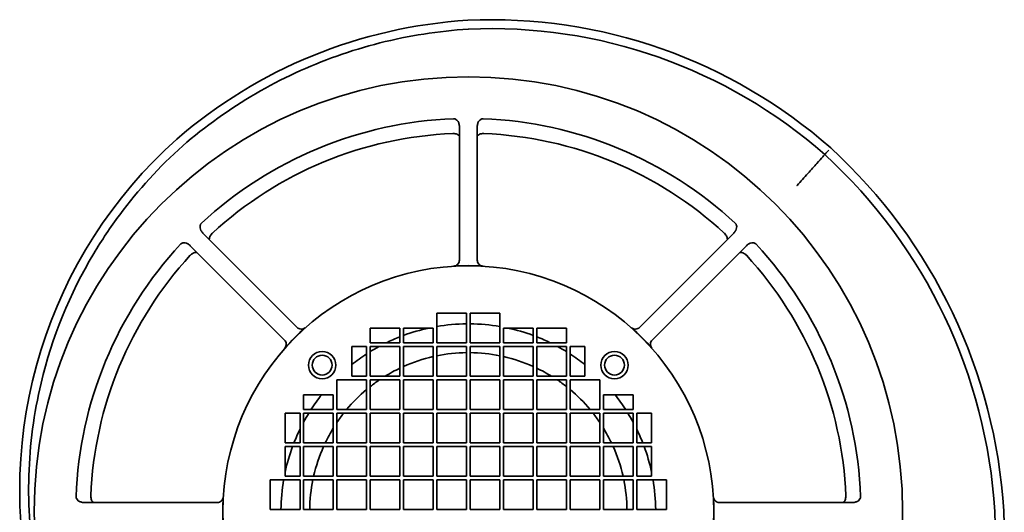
# Model space of a CAD drawing. Header units: millimetres. Extents: x 239 to 601, y 110 to 484.
# Tile 2 of 2: x 270 to 601, y 318 to 484. Entities that reach past the tile are written whole.
import ezdxf

# ---------------------------------------------------------------- set-up
doc = ezdxf.new("R2010")
doc.units = ezdxf.units.MM
doc.header["$LTSCALE"] = 2
doc.layers.add('Krawędzie widoczne(ISO)', color=7, linetype='Continuous', lineweight=35, true_color=0x262659)

msp = doc.modelspace()

# ---------------------------------------------------------------- linework, layer by layer
at = {"layer": 'Krawędzie widoczne(ISO)'}
for p, q in [((417.4, 402.82), (417.4, 447.61)), ((423.4, 447.61), (423.4, 402.82)), ((331.16, 411.89), (362.83, 380.22)), ((477.96, 380.22), (509.63, 411.89)), ((358.59, 375.98), (326.92, 407.64)), ((513.87, 407.64), (482.2, 375.98)), ((409.8, 385.01), (419.8, 385.01)), ((409.8, 375.01), (409.8, 385.01)), ((419.8, 385.01), (419.8, 375.01)), ((421, 385.01), (431, 385.01)), ((421, 375.01), (421, 385.01)), ((431, 385.01), (431, 375.01)), ((387.4, 380.01), (397.4, 380.01)), ((387.4, 375.01), (387.4, 380.01)), ((397.4, 380.01), (397.4, 375.01)), ((398.6, 380.01), (408.6, 380.01)), ((398.6, 375.01), (398.6, 380.01)), ((408.6, 380.01), (408.6, 375.01)), ((432.2, 380.01), (442.2, 380.01)), ((432.2, 375.01), (432.2, 380.01)), ((442.2, 380.01), (442.2, 375.01)), ((443.4, 380.01), (453.4, 380.01)), ((443.4, 375.01), (443.4, 380.01)), ((453.4, 380.01), (453.4, 375.01)), ((397.4, 375.01), (387.4, 375.01)), ((408.6, 375.01), (398.6, 375.01)), ((419.8, 375.01), (409.8, 375.01)), ((431, 375.01), (421, 375.01)), ((442.2, 375.01), (432.2, 375.01)), ((453.4, 375.01), (443.4, 375.01)), ((381.2, 363.81), (381.2, 373.81)), ((381.2, 373.81), (386.2, 373.81)), ((386.2, 373.81), (386.2, 363.81)), ((387.4, 373.81), (397.4, 373.81)), ((387.4, 363.81), (387.4, 373.81)), ((397.4, 373.81), (397.4, 363.81)), ((398.6, 373.81), (408.6, 373.81)), ((398.6, 363.81), (398.6, 373.81)), ((408.6, 373.81), (408.6, 363.81)), ((409.8, 373.81), (419.8, 373.81)), ((409.8, 363.81), (409.8, 373.81)), ((419.8, 373.81), (419.8, 363.81)), ((421, 373.81), (431, 373.81)), ((421, 363.81), (421, 373.81)), ((431, 373.81), (431, 363.81)), ((432.2, 373.81), (442.2, 373.81)), ((432.2, 363.81), (432.2, 373.81)), ((442.2, 373.81), (442.2, 363.81)), ((443.4, 373.81), (453.4, 373.81)), ((443.4, 363.81), (443.4, 373.81)), ((453.4, 373.81), (453.4, 363.81)), ((454.6, 373.81), (459.6, 373.81)), ((454.6, 363.81), (454.6, 373.81)), ((459.6, 373.81), (459.6, 363.81)), ((376.2, 362.61), (386.2, 362.61)), ((376.2, 352.61), (376.2, 362.61)), ((386.2, 363.81), (381.2, 363.81)), ((386.2, 362.61), (386.2, 352.61)), ((397.4, 363.81), (387.4, 363.81)), ((387.4, 362.61), (397.4, 362.61)), ((387.4, 352.61), (387.4, 362.61)), ((397.4, 362.61), (397.4, 352.61)), ((408.6, 363.81), (398.6, 363.81)), ((398.6, 362.61), (408.6, 362.61)), ((398.6, 352.61), (398.6, 362.61)), ((408.6, 362.61), (408.6, 352.61)), ((419.8, 363.81), (409.8, 363.81)), ((409.8, 362.61), (419.8, 362.61)), ((409.8, 352.61), (409.8, 362.61)), ((419.8, 362.61), (419.8, 352.61)), ((431, 363.81), (421, 363.81)), ((421, 362.61), (431, 362.61)), ((421, 352.61), (421, 362.61)), ((431, 362.61), (431, 352.61)), ((442.2, 363.81), (432.2, 363.81)), ((432.2, 352.61), (432.2, 362.61)), ((432.2, 362.61), (442.2, 362.61)), ((442.2, 362.61), (442.2, 352.61)), ((453.4, 363.81), (443.4, 363.81)), ((443.4, 362.61), (453.4, 362.61)), ((443.4, 352.61), (443.4, 362.61)), ((453.4, 362.61), (453.4, 352.61)), ((459.6, 363.81), (454.6, 363.81)), ((454.6, 362.61), (464.6, 362.61)), ((454.6, 352.61), (454.6, 362.61)), ((464.6, 362.61), (464.6, 352.61)), ((365, 357.61), (375, 357.61)), ((365, 352.61), (365, 357.61)), ((375, 357.61), (375, 352.61)), ((465.8, 357.61), (475.8, 357.61)), ((465.8, 352.61), (465.8, 357.61)), ((475.8, 357.61), (475.8, 352.61)), ((358.8, 341.41), (358.8, 351.41)), ((358.8, 351.41), (363.8, 351.41)), ((363.8, 351.41), (363.8, 341.41)), ((375, 352.61), (365, 352.61)), ((365, 351.41), (375, 351.41)), ((365, 341.41), (365, 351.41)), ((375, 351.41), (375, 341.41)), ((386.2, 352.61), (376.2, 352.61)), ((376.2, 351.41), (386.2, 351.41)), ((376.2, 341.41), (376.2, 351.41)), ((386.2, 351.41), (386.2, 341.41)), ((397.4, 352.61), (387.4, 352.61)), ((387.4, 351.41), (397.4, 351.41)), ((387.4, 341.41), (387.4, 351.41)), ((397.4, 351.41), (397.4, 341.41)), ((408.6, 352.61), (398.6, 352.61)), ((398.6, 351.41), (408.6, 351.41)), ((398.6, 341.41), (398.6, 351.41)), ((408.6, 351.41), (408.6, 341.41)), ((419.8, 352.61), (409.8, 352.61)), ((409.8, 351.41), (419.8, 351.41)), ((409.8, 341.41), (409.8, 351.41)), ((419.8, 351.41), (419.8, 341.41)), ((431, 352.61), (421, 352.61)), ((421, 351.41), (431, 351.41)), ((421, 341.41), (421, 351.41)), ((431, 351.41), (431, 341.41)), ((442.2, 352.61), (432.2, 352.61)), ((432.2, 341.41), (432.2, 351.41)), ((432.2, 351.41), (442.2, 351.41)), ((442.2, 351.41), (442.2, 341.41)), ((453.4, 352.61), (443.4, 352.61)), ((443.4, 351.41), (453.4, 351.41)), ((443.4, 341.41), (443.4, 351.41)), ((453.4, 351.41), (453.4, 341.41)), ((464.6, 352.61), (454.6, 352.61)), ((454.6, 351.41), (464.6, 351.41)), ((454.6, 341.41), (454.6, 351.41)), ((464.6, 351.41), (464.6, 341.41)), ((475.8, 352.61), (465.8, 352.61)), ((465.8, 351.41), (475.8, 351.41)), ((465.8, 341.41), (465.8, 351.41)), ((475.8, 351.41), (475.8, 341.41)), ((477, 341.41), (477, 351.41)), ((477, 351.41), (482, 351.41)), ((482, 351.41), (482, 341.41)), ((363.8, 341.41), (358.8, 341.41)), ((375, 341.41), (365, 341.41)), ((386.2, 341.41), (376.2, 341.41)), ((397.4, 341.41), (387.4, 341.41)), ((408.6, 341.41), (398.6, 341.41)), ((419.8, 341.41), (409.8, 341.41)), ((431, 341.41), (421, 341.41)), ((442.2, 341.41), (432.2, 341.41)), ((453.4, 341.41), (443.4, 341.41)), ((464.6, 341.41), (454.6, 341.41)), ((475.8, 341.41), (465.8, 341.41)), ((482, 341.41), (477, 341.41)), ((358.8, 340.21), (363.8, 340.21)), ((358.8, 330.21), (358.8, 340.21)), ((363.8, 340.21), (363.8, 330.21)), ((365, 340.21), (375, 340.21)), ((365, 330.21), (365, 340.21)), ((375, 340.21), (375, 330.21)), ((376.2, 340.21), (386.2, 340.21)), ((376.2, 330.21), (376.2, 340.21)), ((386.2, 340.21), (386.2, 330.21)), ((387.4, 340.21), (397.4, 340.21)), ((387.4, 330.21), (387.4, 340.21)), ((397.4, 340.21), (397.4, 330.21)), ((398.6, 340.21), (408.6, 340.21)), ((398.6, 330.21), (398.6, 340.21)), ((408.6, 340.21), (408.6, 330.21)), ((409.8, 340.21), (419.8, 340.21)), ((409.8, 330.21), (409.8, 340.21)), ((419.8, 340.21), (419.8, 330.21)), ((421, 340.21), (431, 340.21)), ((421, 330.21), (421, 340.21)), ((431, 340.21), (431, 330.21)), ((432.2, 330.21), (432.2, 340.21)), ((432.2, 340.21), (442.2, 340.21)), ((442.2, 340.21), (442.2, 330.21)), ((443.4, 340.21), (453.4, 340.21)), ((443.4, 330.21), (443.4, 340.21)), ((453.4, 340.21), (453.4, 330.21)), ((454.6, 340.21), (464.6, 340.21)), ((454.6, 330.21), (454.6, 340.21)), ((464.6, 340.21), (464.6, 330.21)), ((465.8, 340.21), (475.8, 340.21)), ((465.8, 330.21), (465.8, 340.21)), ((475.8, 340.21), (475.8, 330.21)), ((477, 340.21), (482, 340.21)), ((477, 330.21), (477, 340.21)), ((482, 340.21), (482, 330.21)), ((353.8, 329.01), (363.8, 329.01)), ((353.8, 319.01), (353.8, 329.01)), ((363.8, 330.21), (358.8, 330.21)), ((363.8, 329.01), (363.8, 319.01)), ((375, 330.21), (365, 330.21)), ((365, 329.01), (375, 329.01)), ((365, 319.01), (365, 329.01)), ((375, 329.01), (375, 319.01)), ((386.2, 330.21), (376.2, 330.21)), ((376.2, 329.01), (386.2, 329.01)), ((376.2, 319.01), (376.2, 329.01)), ((386.2, 329.01), (386.2, 319.01)), ((397.4, 330.21), (387.4, 330.21)), ((387.4, 329.01), (397.4, 329.01)), ((387.4, 319.01), (387.4, 329.01)), ((397.4, 329.01), (397.4, 319.01)), ((408.6, 330.21), (398.6, 330.21)), ((398.6, 329.01), (408.6, 329.01)), ((398.6, 319.01), (398.6, 329.01)), ((408.6, 329.01), (408.6, 319.01)), ((419.8, 330.21), (409.8, 330.21)), ((409.8, 329.01), (419.8, 329.01)), ((409.8, 319.01), (409.8, 329.01)), ((419.8, 329.01), (419.8, 319.01)), ((431, 330.21), (421, 330.21)), ((421, 329.01), (431, 329.01)), ((421, 319.01), (421, 329.01)), ((431, 329.01), (431, 319.01)), ((442.2, 330.21), (432.2, 330.21)), ((432.2, 329.01), (442.2, 329.01)), ((432.2, 319.01), (432.2, 329.01)), ((442.2, 329.01), (442.2, 319.01)), ((453.4, 330.21), (443.4, 330.21)), ((443.4, 329.01), (453.4, 329.01)), ((443.4, 319.01), (443.4, 329.01)), ((453.4, 329.01), (453.4, 319.01)), ((464.6, 330.21), (454.6, 330.21)), ((454.6, 329.01), (464.6, 329.01)), ((454.6, 319.01), (454.6, 329.01)), ((464.6, 329.01), (464.6, 319.01)), ((475.8, 330.21), (465.8, 330.21)), ((465.8, 329.01), (475.8, 329.01)), ((465.8, 319.01), (465.8, 329.01)), ((475.8, 329.01), (475.8, 319.01)), ((482, 330.21), (477, 330.21)), ((477, 329.01), (487, 329.01)), ((477, 319.01), (477, 329.01)), ((487, 329.01), (487, 319.01)), ((291.2, 321.41), (335.99, 321.41)), ((504.81, 321.41), (549.59, 321.41)), ((363.8, 319.01), (353.8, 319.01)), ((375, 319.01), (365, 319.01)), ((386.2, 319.01), (376.2, 319.01)), ((397.4, 319.01), (387.4, 319.01)), ((408.6, 319.01), (398.6, 319.01)), ((419.8, 319.01), (409.8, 319.01)), ((431, 319.01), (421, 319.01)), ((442.2, 319.01), (432.2, 319.01)), ((453.4, 319.01), (443.4, 319.01)), ((464.6, 319.01), (454.6, 319.01)), ((475.8, 319.01), (465.8, 319.01)), ((487, 319.01), (477, 319.01))]:
    msp.add_line(p, q, dxfattribs=at)
for centre, radius in [((420.4, 318.41), 146), ((420.4, 318.41), 82.5), ((371.25, 367.55), 4.6), ((371.25, 367.55), 3.32), ((469.54, 367.55), 4.6), ((469.54, 367.55), 3.32)]:
    msp.add_circle(centre, radius, dxfattribs=at)
for centre, radius, start, end in [((430.37, 318.72), 165, 93.5224, 130.8841), ((428.19, 311.09), 172.5, 48.6065, 92.6446), ((428.19, 311.09), 169.5, 48.616, 92.6368), ((420.4, 318.41), 132, 92.1633, 132.8367), ((420.4, 318.41), 132, 47.1633, 87.8367), ((420.4, 318.41), 127.06, 92.368, 132.632), ((420.4, 318.41), 127.06, 47.368, 87.632), ((427.23, 325.69), 157.68, 131.6787, 193.8171), ((420.72, 307.72), 180, 3.4556, 47.5301), ((420.72, 307.72), 177, 3.4616, 47.521), ((420.4, 318.41), 132, 137.1633, 177.8367), ((420.4, 318.41), 132, 2.1633, 42.8367), ((420.4, 318.41), 127.06, 137.368, 177.632), ((420.4, 318.41), 127.06, 2.368, 42.632), ((420.4, 318.41), 82.56, 86.6103, 93.3897), ((420.4, 318.41), 63, 90.5457, 99.6863), ((420.4, 318.41), 63, 80.3137, 89.4543), ((420.4, 318.41), 82.56, 131.6103, 138.3897), ((420.4, 318.41), 63, 102.1015, 110.2448), ((420.4, 318.41), 63, 69.7552, 77.8985), ((420.4, 318.41), 82.56, 41.6103, 48.3897), ((420.4, 318.41), 63, 111.4125, 116.0498), ((420.4, 318.41), 63, 63.9502, 68.5875), ((420.4, 318.41), 63, 122.8783, 128.4786), ((420.4, 318.41), 63, 118.4341, 121.5881), ((420.4, 318.41), 53.34, 90.6445, 101.4624), ((420.4, 318.41), 53.34, 78.5376, 89.3555), ((420.4, 318.41), 63, 58.4119, 61.5659), ((420.4, 318.41), 63, 51.5214, 57.1217), ((420.4, 318.41), 53.34, 102.7808, 114.1231), ((420.4, 318.41), 53.34, 65.8769, 77.2192), ((420.4, 318.41), 53.34, 115.5435, 121.6638), ((420.4, 318.41), 53.34, 58.3362, 64.4565), ((420.4, 318.41), 53.34, 124.0401, 128.2192), ((420.4, 318.41), 53.34, 51.7808, 55.9599), ((420.4, 318.41), 63, 141.5214, 147.1217), ((420.4, 318.41), 53.34, 129.8791, 140.1209), ((420.4, 318.41), 53.34, 39.8791, 50.1209), ((420.4, 318.41), 63, 32.8783, 38.4786), ((420.4, 318.41), 63, 148.4119, 151.5659), ((420.4, 318.41), 53.34, 141.7808, 145.9599), ((420.4, 318.41), 53.34, 34.0401, 38.2192), ((420.4, 318.41), 63, 28.4341, 31.5881), ((420.4, 318.41), 63, 153.9502, 158.5875), ((420.4, 318.41), 53.34, 148.3362, 154.4565), ((420.4, 318.41), 53.34, 25.5435, 31.6638), ((420.4, 318.41), 63, 21.4125, 26.0498), ((420.4, 318.41), 63, 159.7552, 167.8985), ((420.4, 318.41), 53.34, 155.8769, 167.2192), ((420.4, 318.41), 53.34, 12.7808, 24.1231), ((420.4, 318.41), 63, 12.1015, 20.2448), ((420.4, 318.41), 63, 170.3137, 179.4543), ((420.4, 318.41), 53.34, 168.5376, 179.3555), ((420.4, 318.41), 53.34, 0.6445, 11.4624), ((420.4, 318.41), 63, 0.5457, 9.6863), ((420.4, 318.41), 82.56, 176.6103, 183.3897), ((420.4, 318.41), 82.56, 356.6103, 3.3897), ((412.11, 309.56), 185.5, 318.7457, 2.7343), ((412.11, 309.56), 188.5, 318.7367, 2.7401)]:
    msp.add_arc(centre, radius, start, end, dxfattribs=at)
for points, knots in [([(324.35, 441.21), (331.96, 447.79), (348.4, 459.53), (375.89, 472.28), (400.37, 478.47), (415.38, 480.1), (420.4, 480.41)], [2.4897786, 2.4897786, 2.4897786, 2.4897786, 2.6760112, 2.8622438, 3.0484764, 3.1415927, 3.1415927, 3.1415927, 3.1415927]), ([(417.4, 447.61), (417.4, 447.97), (417.34, 448.35), (417.14, 449.02), (417, 449.31), (416.65, 449.78), (416.45, 449.96), (416.11, 450.17), (415.98, 450.23), (415.7, 450.3), (415.56, 450.32), (415.41, 450.32)], [-0.3310885, -0.3310885, -0.3310885, -0.3310885, -0.2437015, -0.2437015, -0.1618982, -0.1618982, -0.08646, -0.08646, -0.0428268, -0.0428268, 0, 0, 0, 0]), ([(425.38, 450.32), (425.24, 450.32), (425.1, 450.3), (424.82, 450.23), (424.68, 450.17), (424.34, 449.96), (424.15, 449.78), (423.79, 449.31), (423.66, 449.02), (423.45, 448.35), (423.4, 447.97), (423.4, 447.61)], [-0.4168094, -0.4168094, -0.4168094, -0.4168094, -0.3628984, -0.3628984, -0.3079679, -0.3079679, -0.2129965, -0.2129965, -0.1099985, -0.1099985, 0, 0, 0, 0]), ([(415.24, 445.36), (415.22, 445.36), (415.21, 445.36), (415.18, 445.36), (415.16, 445.36), (415.15, 445.36)], [0.000017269, 0.000017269, 0.000017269, 0.000017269, 0.00451227, 0.00451227, 0.009011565, 0.009011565, 0.009011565, 0.009011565]), ([(417.23, 444.53), (417.23, 444.53), (417.23, 444.53), (417.22, 444.63), (417.16, 444.73), (416.98, 444.9), (416.85, 445.01), (416.43, 445.18), (416.21, 445.24), (415.73, 445.33), (415.49, 445.36), (415.24, 445.36)], [-0.3943901, -0.3943901, -0.3943901, -0.3943901, -0.3931715, -0.3931715, -0.2562402, -0.2562402, -0.1546813, -0.1546813, -0.0746931, -0.0746931, -0.000018, -0.000018, -0.000018, -0.000018]), ([(423.56, 444.53), (423.56, 444.53), (423.56, 444.53), (423.57, 444.63), (423.63, 444.73), (423.81, 444.9), (423.94, 445.01), (424.37, 445.18), (424.59, 445.24), (425.06, 445.33), (425.31, 445.36), (425.56, 445.36)], [-0.0007119, -0.0007119, -0.0007119, -0.0007119, 0, 0, 0.0800099, 0.0800099, 0.1393531, 0.1393531, 0.1860892, 0.1860892, 0.2297239, 0.2297239, 0.2297239, 0.2297239]), ([(425.65, 445.36), (425.63, 445.36), (425.62, 445.36), (425.59, 445.36), (425.57, 445.36), (425.56, 445.36)], [0, 0, 0, 0, 0.004499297, 0.004499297, 0.0089943, 0.0089943, 0.0089943, 0.0089943]), ([(280.26, 277.46), (277.93, 284.55), (273.57, 302), (271.55, 330.49), (276.41, 367.01), (288.38, 396.45), (305.87, 422.6), (316.53, 434.24), (324.35, 441.21)], [1.981221, 1.981221, 1.981221, 1.981221, 2.126046, 2.329155, 2.532265, 2.836929, 2.938483, 3.141593, 3.141593, 3.141593, 3.141593]), ([(530.9, 427.85), (530.9, 427.86), (530.91, 427.87), (530.92, 427.88), (532.17, 429.27), (533.41, 430.65), (534.56, 431.93), (535.68, 433.18), (536.7, 434.31), (537.55, 435.26), (538.41, 436.22), (539.09, 436.97), (539.55, 437.49), (540.01, 438), (540.25, 438.26), (540.25, 438.26)], [-0.003611, -0.003611, -0.003611, -0.003611, 0, 0, 0, 0.561879, 0.561879, 0.561879, 1.108798, 1.108798, 1.108798, 1.655691, 1.655691, 1.655691, 2.202571, 2.202571, 2.202571, 2.202571]), ([(541.59, 439.75), (541.59, 439.75), (541.58, 439.75), (541.41, 439.55), (541.24, 439.36), (540.92, 439), (540.77, 438.84), (540.52, 438.57), (540.42, 438.46), (540.29, 438.31), (540.25, 438.27), (540.25, 438.26), (540.25, 438.26), (540.25, 438.26)], [-0.6294012, -0.6294012, -0.6294012, -0.6294012, -0.6286817, -0.6286817, -0.550546, -0.550546, -0.4724122, -0.4724122, -0.394282, -0.394282, -0.3161552, -0.3161552, -0.3142532, -0.3142532, -0.3142532, -0.3142532]), ([(330.65, 415.21), (330.54, 415.11), (330.46, 415), (330.31, 414.74), (330.26, 414.61), (330.17, 414.22), (330.15, 413.95), (330.24, 413.37), (330.34, 413.07), (330.68, 412.45), (330.9, 412.15), (331.16, 411.89)], [-0.4167919, -0.4167919, -0.4167919, -0.4167919, -0.3628856, -0.3628856, -0.3079599, -0.3079599, -0.2129931, -0.2129931, -0.1099942, -0.1099942, 0, 0, 0, 0]), ([(509.63, 411.89), (509.89, 412.15), (510.12, 412.45), (510.45, 413.07), (510.55, 413.37), (510.64, 413.95), (510.63, 414.22), (510.53, 414.61), (510.48, 414.74), (510.34, 415), (510.25, 415.11), (510.15, 415.21)], [-0.3310958, -0.3310958, -0.3310958, -0.3310958, -0.2437066, -0.2437066, -0.1618973, -0.1618973, -0.086458, -0.086458, -0.0428258, -0.0428258, 0, 0, 0, 0]), ([(333.45, 409.83), (333.45, 409.83), (333.45, 409.83), (333.39, 409.91), (333.36, 410.02), (333.37, 410.27), (333.39, 410.44), (333.57, 410.85), (333.68, 411.05), (333.95, 411.45), (334.11, 411.65), (334.28, 411.83)], [-0.0007119, -0.0007119, -0.0007119, -0.0007119, 0, 0, 0.0800077, 0.0800077, 0.1393454, 0.1393454, 0.1860747, 0.1860747, 0.2297007, 0.2297007, 0.2297007, 0.2297007]), ([(334.34, 411.89), (334.33, 411.88), (334.32, 411.87), (334.3, 411.85), (334.29, 411.84), (334.28, 411.83)], [0, 0, 0, 0, 0.004499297, 0.004499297, 0.0089943, 0.0089943, 0.0089943, 0.0089943]), ([(506.52, 411.83), (506.51, 411.84), (506.5, 411.85), (506.47, 411.87), (506.46, 411.88), (506.45, 411.89)], [0.00001728, 0.00001728, 0.00001728, 0.00001728, 0.00451228, 0.00451228, 0.009011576, 0.009011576, 0.009011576, 0.009011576]), ([(507.34, 409.83), (507.34, 409.83), (507.34, 409.83), (507.4, 409.91), (507.43, 410.02), (507.43, 410.27), (507.41, 410.44), (507.23, 410.85), (507.11, 411.05), (506.84, 411.45), (506.69, 411.65), (506.52, 411.83)], [-0.3944172, -0.3944172, -0.3944172, -0.3944172, -0.3931983, -0.3931983, -0.2562477, -0.2562477, -0.154681, -0.154681, -0.074691, -0.074691, -0.0000181, -0.0000181, -0.0000181, -0.0000181]), ([(326.92, 407.64), (326.66, 407.9), (326.36, 408.13), (325.74, 408.46), (325.44, 408.57), (324.85, 408.65), (324.58, 408.64), (324.2, 408.55), (324.06, 408.49), (323.81, 408.35), (323.7, 408.26), (323.6, 408.16)], [-0.3310958, -0.3310958, -0.3310958, -0.3310958, -0.2437066, -0.2437066, -0.1618973, -0.1618973, -0.086458, -0.086458, -0.0428258, -0.0428258, 0, 0, 0, 0]), ([(517.19, 408.16), (517.09, 408.26), (516.98, 408.35), (516.73, 408.49), (516.6, 408.55), (516.21, 408.64), (515.94, 408.65), (515.36, 408.57), (515.06, 408.46), (514.43, 408.13), (514.13, 407.9), (513.87, 407.64)], [-0.4167919, -0.4167919, -0.4167919, -0.4167919, -0.3628856, -0.3628856, -0.3079599, -0.3079599, -0.2129931, -0.2129931, -0.1099942, -0.1099942, 0, 0, 0, 0]), ([(326.98, 404.53), (326.97, 404.52), (326.96, 404.51), (326.94, 404.49), (326.93, 404.48), (326.92, 404.47)], [0.00001728, 0.00001728, 0.00001728, 0.00001728, 0.00451228, 0.00451228, 0.009011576, 0.009011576, 0.009011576, 0.009011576]), ([(328.98, 405.35), (328.98, 405.35), (328.98, 405.35), (328.9, 405.41), (328.79, 405.44), (328.54, 405.44), (328.37, 405.42), (327.95, 405.24), (327.75, 405.13), (327.35, 404.85), (327.16, 404.7), (326.98, 404.53)], [-0.3944172, -0.3944172, -0.3944172, -0.3944172, -0.3931983, -0.3931983, -0.2562477, -0.2562477, -0.154681, -0.154681, -0.074691, -0.074691, -0.0000181, -0.0000181, -0.0000181, -0.0000181]), ([(511.81, 405.35), (511.81, 405.35), (511.81, 405.35), (511.89, 405.41), (512.01, 405.44), (512.26, 405.44), (512.42, 405.42), (512.84, 405.24), (513.04, 405.13), (513.44, 404.85), (513.63, 404.7), (513.81, 404.53)], [-0.0007119, -0.0007119, -0.0007119, -0.0007119, 0, 0, 0.0800076, 0.0800076, 0.1393453, 0.1393453, 0.1860745, 0.1860745, 0.2297006, 0.2297006, 0.2297006, 0.2297006]), ([(513.88, 404.47), (513.87, 404.48), (513.86, 404.49), (513.84, 404.51), (513.82, 404.52), (513.81, 404.53)], [0, 0, 0, 0, 0.004499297, 0.004499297, 0.0089943, 0.0089943, 0.0089943, 0.0089943]), ([(415.52, 400.82), (415.77, 400.84), (416.02, 400.91), (416.48, 401.12), (416.68, 401.27), (417.06, 401.67), (417.19, 401.9), (417.35, 402.33), (417.4, 402.58), (417.4, 402.82)], [-0.2498011, -0.2498011, -0.2498011, -0.2498011, -0.1933594, -0.1933594, -0.1391285, -0.1391285, -0.0727446, -0.0727446, 0, 0, 0, 0]), ([(423.4, 402.82), (423.4, 402.58), (423.44, 402.33), (423.61, 401.9), (423.73, 401.67), (424.11, 401.27), (424.32, 401.12), (424.77, 400.91), (425.02, 400.84), (425.28, 400.82)], [-0.3408425, -0.3408425, -0.3408425, -0.3408425, -0.2415857, -0.2415857, -0.1510079, -0.1510079, -0.0770122, -0.0770122, 0, 0, 0, 0]), ([(362.83, 380.22), (363, 380.05), (363.21, 379.91), (363.63, 379.72), (363.88, 379.64), (364.43, 379.63), (364.68, 379.67), (365.15, 379.84), (365.38, 379.97), (365.57, 380.14)], [-0.3408632, -0.3408632, -0.3408632, -0.3408632, -0.2415948, -0.2415948, -0.1510076, -0.1510076, -0.0770089, -0.0770089, 0, 0, 0, 0]), ([(475.22, 380.14), (475.41, 379.97), (475.64, 379.84), (476.11, 379.67), (476.36, 379.63), (476.91, 379.64), (477.16, 379.72), (477.59, 379.91), (477.79, 380.05), (477.96, 380.22)], [-0.2497755, -0.2497755, -0.2497755, -0.2497755, -0.1933454, -0.1933454, -0.1391211, -0.1391211, -0.0727412, -0.0727412, 0, 0, 0, 0]), ([(358.67, 373.23), (358.84, 373.43), (358.97, 373.65), (359.14, 374.13), (359.18, 374.37), (359.17, 374.92), (359.09, 375.18), (358.9, 375.6), (358.76, 375.8), (358.59, 375.98)], [-0.2497755, -0.2497755, -0.2497755, -0.2497755, -0.1933454, -0.1933454, -0.1391211, -0.1391211, -0.0727412, -0.0727412, 0, 0, 0, 0]), ([(482.2, 375.98), (482.03, 375.8), (481.89, 375.6), (481.7, 375.18), (481.63, 374.92), (481.62, 374.37), (481.66, 374.13), (481.82, 373.65), (481.95, 373.43), (482.12, 373.23)], [-0.3408632, -0.3408632, -0.3408632, -0.3408632, -0.2415948, -0.2415948, -0.1510076, -0.1510076, -0.0770089, -0.0770089, 0, 0, 0, 0]), ([(288.49, 323.39), (288.49, 323.25), (288.5, 323.11), (288.58, 322.83), (288.64, 322.7), (288.84, 322.36), (289.03, 322.16), (289.5, 321.81), (289.78, 321.67), (290.46, 321.46), (290.84, 321.41), (291.2, 321.41)], [-0.4168094, -0.4168094, -0.4168094, -0.4168094, -0.3628984, -0.3628984, -0.3079679, -0.3079679, -0.2129965, -0.2129965, -0.1099985, -0.1099985, 0, 0, 0, 0]), ([(293.45, 323.66), (293.45, 323.65), (293.45, 323.63), (293.45, 323.6), (293.45, 323.59), (293.45, 323.57)], [0, 0, 0, 0, 0.004499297, 0.004499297, 0.0089943, 0.0089943, 0.0089943, 0.0089943]), ([(294.28, 321.57), (294.28, 321.57), (294.28, 321.57), (294.18, 321.59), (294.08, 321.65), (293.9, 321.83), (293.8, 321.96), (293.63, 322.38), (293.57, 322.6), (293.48, 323.08), (293.45, 323.32), (293.45, 323.57)], [-0.0007119, -0.0007119, -0.0007119, -0.0007119, 0, 0, 0.0800099, 0.0800099, 0.1393531, 0.1393531, 0.1860892, 0.1860892, 0.2297239, 0.2297239, 0.2297239, 0.2297239]), ([(335.99, 321.41), (336.23, 321.41), (336.47, 321.46), (336.91, 321.62), (337.14, 321.75), (337.54, 322.13), (337.68, 322.33), (337.9, 322.78), (337.97, 323.04), (337.98, 323.29)], [-0.3408425, -0.3408425, -0.3408425, -0.3408425, -0.2415857, -0.2415857, -0.1510079, -0.1510079, -0.0770122, -0.0770122, 0, 0, 0, 0]), ([(502.81, 323.29), (502.83, 323.04), (502.89, 322.78), (503.11, 322.33), (503.26, 322.13), (503.65, 321.75), (503.89, 321.62), (504.32, 321.46), (504.56, 321.41), (504.81, 321.41)], [-0.2498011, -0.2498011, -0.2498011, -0.2498011, -0.1933594, -0.1933594, -0.1391285, -0.1391285, -0.0727446, -0.0727446, 0, 0, 0, 0]), ([(546.51, 321.57), (546.52, 321.57), (546.52, 321.57), (546.61, 321.59), (546.72, 321.65), (546.89, 321.83), (546.99, 321.96), (547.16, 322.38), (547.22, 322.6), (547.31, 323.08), (547.34, 323.32), (547.35, 323.57)], [-0.3943901, -0.3943901, -0.3943901, -0.3943901, -0.3931715, -0.3931715, -0.2562402, -0.2562402, -0.1546813, -0.1546813, -0.0746931, -0.0746931, -0.000018, -0.000018, -0.000018, -0.000018]), ([(547.35, 323.57), (547.35, 323.59), (547.35, 323.6), (547.35, 323.63), (547.35, 323.65), (547.35, 323.66)], [0.000017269, 0.000017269, 0.000017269, 0.000017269, 0.00451227, 0.00451227, 0.009011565, 0.009011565, 0.009011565, 0.009011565]), ([(549.59, 321.41), (549.96, 321.41), (550.33, 321.46), (551.01, 321.67), (551.29, 321.81), (551.77, 322.16), (551.95, 322.36), (552.15, 322.7), (552.21, 322.83), (552.29, 323.11), (552.31, 323.25), (552.3, 323.39)], [-0.3310885, -0.3310885, -0.3310885, -0.3310885, -0.2437015, -0.2437015, -0.1618982, -0.1618982, -0.08646, -0.08646, -0.0428268, -0.0428268, 0, 0, 0, 0])]:
    msp.add_open_spline(points, degree=3, knots=knots, dxfattribs=at)

doc.saveas('drawing.dxf')
